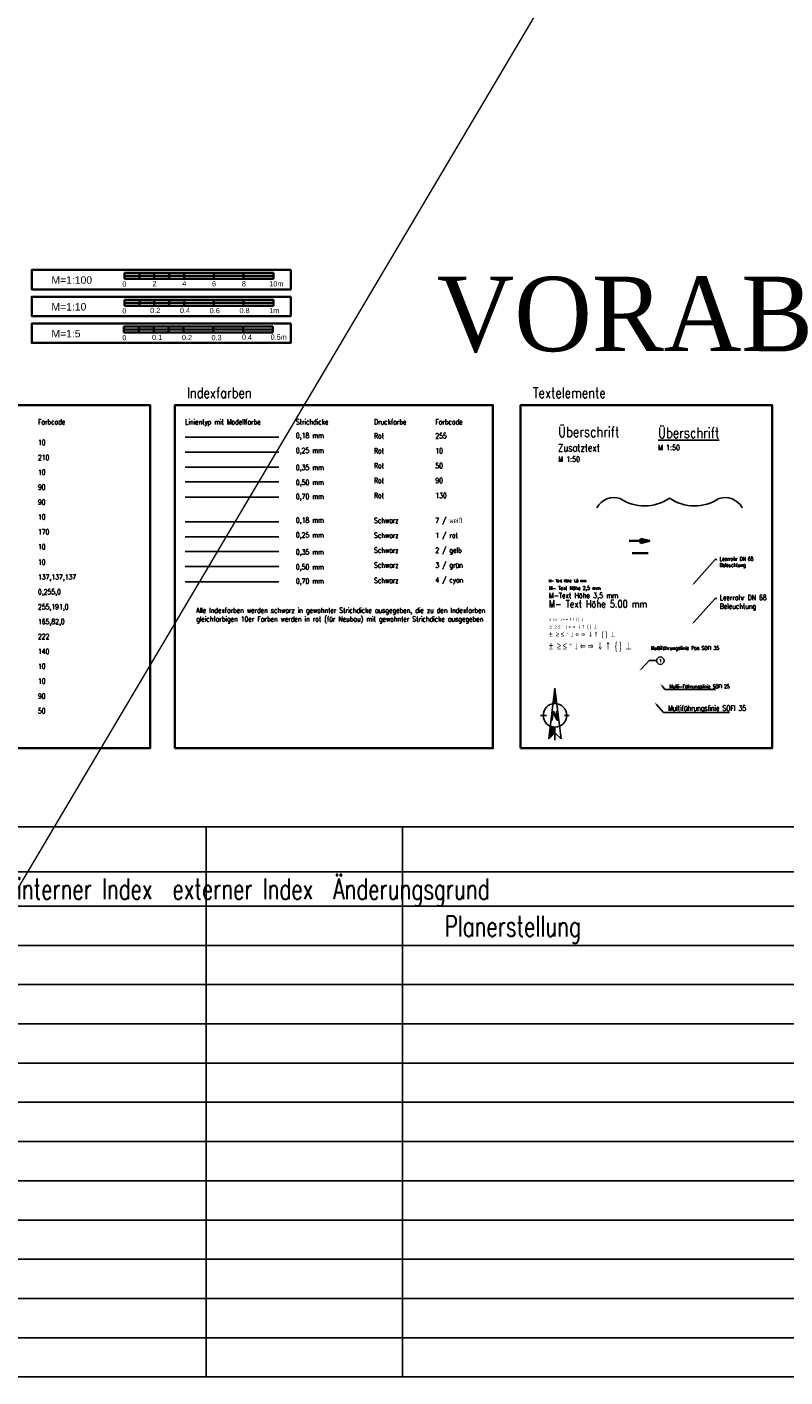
# Model space of a CAD drawing. Header units: metres. Extents: x -11 to 3521450, y 0 to 5943726.
# Tile 2 of 97: x 10 to 35, y 0 to 45. Entities that reach past the tile are written whole.
import ezdxf
from ezdxf import colors
from ezdxf.entities.mleader import LeaderData, LeaderLine
from ezdxf.enums import TextEntityAlignment as Align
from ezdxf.math import Vec2, Vec3

# ---------------------------------------------------------------- set-up
doc = ezdxf.new("R2010")
doc.units = ezdxf.units.M
doc.linetypes.add('AUSGEZOGEN', pattern=[2, 1, 1])
for name, color, linetype, lineweight in [('0_Li_We_035', 7, 'Continuous', 35), ('0_Text35', 7, 'Continuous', 35), ('0_Text50', 7, 'Continuous', 50), ('T__KONS', 90, 'Continuous', 35)]:
    doc.layers.add(name, color=color, linetype=linetype, lineweight=lineweight)
for name, color, linetype in [('_NORDPFEIL', 7, 'Continuous'), ('IBJ_Fdm', 10, 'Continuous'), ('IBJ_Sonstiges', 10, 'Continuous'), ('T__ANSI', 50, 'Continuous'), ('T__SCHR', 1, 'Continuous'), ('T__SCHW', 1, 'Continuous'), ('T__TEXT', 2, 'Continuous')]:
    doc.layers.add(name, color=color, linetype=linetype)
doc.layers.add('IBJ_Hilfslinien', color=210, linetype='Continuous', plot=False)
doc.styles.add('0_Übers 35', font='sanss___.ttf', dxfattribs={"height": 0.35})
doc.styles.add('0_Übers 50', font='sanss___.ttf', dxfattribs={"height": 0.5})
doc.styles.add('Arial black', font='txt')
doc.styles.add('SIMPLEX7', font='simplexd.shx', dxfattribs={"width": 0.7})
doc.styles.add('SIMPLEX8', font='simplexd.shx', dxfattribs={"width": 0.8})
doc.styles.get("Standard").update_dxf_attribs({"font": 'simplex.shx', "width": 0.7})

# ---------------------------------------------------------------- blocks, each defined once
blk = doc.blocks.new('NP')
at = {"color": 0}
for p, q in [((0, 1.834), (-0.414, -1.58)), ((0, 0.883), (0, 1.834)), ((0, 1.834), (0.414, -1.58)), ((0, 0.792), (0, 1.834)), ((-0.569, 0), (-0.958, 0)), ((-0.192, 0.25), (-0.083, 0.25)), ((-0.112, 0.25), (-0.181, -0.319)), ((0.158, -0.319), (-0.123, 0.161)), ((0.163, -0.172), (-0.083, 0.25)), ((0.112, 0.25), (0.181, -0.319)), ((0.129, 0.25), (0.112, 0.25)), ((0.129, 0.25), (0.192, 0.25)), ((-0.261, -0.319), (-0.181, -0.319)), ((0, -1.666), (0, -0.792)), ((0.158, -0.319), (0.261, -0.319)), ((0.639, 0), (0.968, 0)), ((-0.414, -1.58), (0, -1.177)), ((0.414, -1.58), (0, -1.177))]:
    blk.add_line(p, q, dxfattribs=at)
blk.add_ellipse((0, 0), major_axis=(0.56, 0.56), ratio=1, start_param=5.497787, end_param=11.780972, dxfattribs=at)
for points in [[(-0.127, 0.782), (0, 1.834), (0, 0.792), (-0.127, 0.782)], [(-0.127, 0.782), (0, 1.834), (0, 0.792), (-0.127, 0.782)], [(-0.127, 0.782), (0, 1.834), (0, 0.792), (0, 1.834)], [(-0.261, -0.319), (-0.192, 0.25), (-0.181, -0.319), (-0.112, 0.25)], [(-0.083, 0.25), (0.163, -0.172), (-0.123, 0.161), (0.158, -0.319)], [(-0.123, 0.161), (-0.112, 0.25), (-0.083, 0.25), (-0.112, 0.25)], [(0.181, -0.319), (0.112, 0.25), (0.261, -0.319), (0.192, 0.25)], [(-0.414, -1.58), (-0.31, -0.729), (0, -1.177), (0, -0.792)], [(0.158, -0.319), (0.163, -0.172), (0.181, -0.319), (0.163, -0.172)]]:
    blk.add_solid(points, dxfattribs=at)
blk = doc.blocks.new('Klammer')
at = {"layer": 'T__KONS', "color": 1, "lineweight": 25}
for centre, radius, start, end in [((-3.718, -1.301), 1.34, 72.21478, 150.98892), ((-1.675, 2.407), 2.933, 235.93814, 304.82926), ((1.675, 2.407), 2.933, 235.17074, 304.06186), ((3.718, -1.301), 1.34, 29.01108, 107.78522)]:
    blk.add_arc(centre, radius, start, end, dxfattribs=at)
blk = doc.blocks.new('Pfeil')
at = {"layer": 'T__SCHR'}
blk.add_hatch(color=256, dxfattribs=at).paths.add_polyline_path([(0, 0), (-0.313, 0.07), (-0.313, 0), (-0.313, -0.07)])
at = {"layer": 'T__KONS', "color": 2, "lineweight": 35}
for p, q in [((-0.313, 0), (-0.694, 0)), ((0, 0), (-0.313, 0.07)), ((-0.313, 0.07), (-0.313, 0)), ((0, 0), (-0.313, -0.07)), ((-0.313, -0.07), (-0.313, 0))]:
    blk.add_line(p, q, dxfattribs=at)
blk = doc.blocks.new('Pfeil klein')
at = {"layer": 'T__SCHW', "lineweight": 35}
blk.add_line((19.1, 19.32), (18.56, 19.32), dxfattribs=at)
blk.add_lwpolyline([(19.1, 19.32, 0, 0.06, 0), (18.93, 19.32, 0, 0, 0)], format="xyseb", dxfattribs=at)
blk = doc.blocks.new('_TagCircle')
at = {"color": 0, "linetype": 'ByBlock', "lineweight": -2, "transparency": 16777216}
blk.add_circle((0, 0), 0.125, dxfattribs=at)
at = {"layer": 'IBJ_Fdm', "color": 0, "linetype": 'AUSGEZOGEN', "transparency": 16777216, "style": 'SIMPLEX7'}
blk.add_attdef('BEZEICHNUNGSNUMMER', text='', height=0.09375, dxfattribs=at).set_placement((0, -0.046875), align=Align.CENTER)

msp = doc.modelspace()

# ---------------------------------------------------------------- hatches: boundary and pattern name
at = {"layer": '0_Li_We_035', "linetype": 'Continuous'}
h = msp.add_hatch(color=256, dxfattribs=at)
h.paths.add_polyline_path([(13.8037, 36.885), (13.8037, 36.985), (13.3037, 36.985), (13.3037, 36.885)])
h.paths.add_polyline_path([(13.8037, 37.085), (13.8037, 36.985), (14.3037, 36.985), (14.3037, 37.085)])
h.paths.add_polyline_path([(14.8037, 36.885), (14.8037, 36.985), (14.3037, 36.985), (14.3037, 36.885)])
h.paths.add_polyline_path([(14.8037, 37.085), (14.8037, 36.985), (15.3037, 36.985), (15.3037, 37.085)])
h.paths.add_polyline_path([(16.3037, 36.885), (16.3037, 36.985), (15.3037, 36.985), (15.3037, 36.885)])
h.paths.add_polyline_path([(16.3037, 37.085), (16.3037, 36.985), (17.3037, 36.985), (17.3037, 37.085)])
h.paths.add_polyline_path([(18.3037, 36.885), (18.3037, 36.985), (17.3037, 36.985), (17.3037, 36.885)])
h = msp.add_hatch(color=256, dxfattribs=at)
h.paths.add_polyline_path([(13.8037, 35.985), (13.8037, 36.085), (13.3037, 36.085), (13.3037, 35.985)])
h.paths.add_polyline_path([(13.8037, 36.185), (13.8037, 36.085), (14.3037, 36.085), (14.3037, 36.185)])
h.paths.add_polyline_path([(14.8037, 35.985), (14.8037, 36.085), (14.3037, 36.085), (14.3037, 35.985)])
h.paths.add_polyline_path([(14.8037, 36.185), (14.8037, 36.085), (15.3037, 36.085), (15.3037, 36.185)])
h.paths.add_polyline_path([(16.3037, 35.985), (16.3037, 36.085), (15.3037, 36.085), (15.3037, 35.985)])
h.paths.add_polyline_path([(16.3037, 36.185), (16.3037, 36.085), (17.3037, 36.085), (17.3037, 36.185)])
h.paths.add_polyline_path([(18.3037, 35.985), (18.3037, 36.085), (17.3037, 36.085), (17.3037, 35.985)])
h = msp.add_hatch(color=256, dxfattribs=at)
h.paths.add_polyline_path([(13.7867, 35.185), (13.2867, 35.185), (13.2867, 35.085), (13.7867, 35.085)])
h.paths.add_polyline_path([(14.2867, 35.285), (13.7867, 35.285), (13.7867, 35.185), (14.2867, 35.185)])
h.paths.add_polyline_path([(14.7867, 35.185), (14.2867, 35.185), (14.2867, 35.185), (14.2867, 35.085), (14.2867, 35.085), (14.7867, 35.085)])
h.paths.add_polyline_path([(15.2867, 35.285), (14.7867, 35.285), (14.7867, 35.185), (15.2867, 35.185)])
h.paths.add_polyline_path([(16.2867, 35.185), (15.2867, 35.185), (15.2867, 35.185), (15.2867, 35.085), (15.2867, 35.085), (16.2867, 35.085)])
h.paths.add_polyline_path([(17.2867, 35.285), (16.2867, 35.285), (16.2867, 35.185), (16.2867, 35.185), (17.2867, 35.185)])
h.paths.add_polyline_path([(18.2867, 35.185), (17.2867, 35.185), (17.2867, 35.185), (17.2867, 35.085), (17.2867, 35.085), (18.2867, 35.085)])

# ---------------------------------------------------------------- linework, layer by layer
for p, q in [((13.3037, 37.085), (13.8037, 37.085)), ((13.3037, 36.885), (13.3037, 37.085)), ((13.3037, 36.985), (18.3037, 36.985)), ((13.8037, 36.885), (13.3037, 36.885)), ((13.8037, 37.085), (18.3037, 37.085)), ((13.8037, 36.985), (13.8037, 37.085)), ((13.8037, 36.985), (13.8037, 36.885)), ((13.8037, 36.885), (14.3037, 36.885)), ((14.3037, 37.085), (14.3037, 36.985)), ((14.3037, 36.885), (14.3037, 36.985)), ((14.8037, 36.885), (14.3037, 36.885)), ((14.8037, 37.085), (14.8037, 36.885)), ((14.8037, 36.885), (17.3037, 36.885)), ((15.3037, 37.085), (15.3037, 36.985)), ((15.3037, 36.885), (15.3037, 36.985)), ((16.3037, 36.985), (16.3037, 37.085)), ((16.3037, 36.985), (16.3037, 36.885)), ((17.3037, 37.085), (17.3037, 36.985)), ((17.3037, 36.885), (17.3037, 36.985)), ((18.3037, 36.885), (17.3037, 36.885)), ((18.3037, 37.085), (18.3037, 36.985)), ((18.3037, 36.985), (18.3037, 36.885)), ((13.3037, 35.985), (13.3037, 36.185)), ((13.3037, 36.185), (13.8037, 36.185)), ((13.3037, 36.085), (18.3037, 36.085)), ((13.8037, 35.985), (13.3037, 35.985)), ((13.8037, 36.185), (18.3037, 36.185)), ((13.8037, 36.085), (13.8037, 36.185)), ((13.8037, 36.085), (13.8037, 35.985)), ((13.8037, 35.985), (14.3037, 35.985)), ((14.3037, 36.185), (14.3037, 36.085)), ((14.3037, 35.985), (14.3037, 36.085)), ((14.8037, 35.985), (14.3037, 35.985)), ((14.8037, 36.185), (14.8037, 35.985)), ((14.8037, 35.985), (17.3037, 35.985)), ((15.3037, 36.185), (15.3037, 36.085)), ((15.3037, 35.985), (15.3037, 36.085)), ((16.3037, 36.085), (16.3037, 36.185)), ((16.3037, 36.085), (16.3037, 35.985)), ((17.3037, 36.185), (17.3037, 36.085)), ((17.3037, 35.985), (17.3037, 36.085)), ((18.3037, 35.985), (17.3037, 35.985)), ((18.3037, 36.185), (18.3037, 36.085)), ((18.3037, 36.085), (18.3037, 35.985)), ((13.2867, 35.285), (13.7867, 35.285)), ((13.2867, 35.185), (13.2867, 35.285)), ((13.2867, 35.185), (13.7867, 35.185)), ((13.2867, 35.085), (13.2867, 35.185)), ((13.7867, 35.085), (13.2867, 35.085)), ((13.7867, 35.285), (14.2867, 35.285)), ((13.7867, 35.185), (13.7867, 35.285)), ((14.2867, 35.185), (13.7867, 35.185)), ((13.7867, 35.185), (13.7867, 35.085)), ((13.7867, 35.085), (14.2867, 35.085)), ((14.2867, 35.285), (15.2867, 35.285)), ((14.2867, 35.285), (14.2867, 35.085)), ((14.2867, 35.185), (14.7867, 35.185)), ((14.7867, 35.085), (14.2867, 35.085)), ((14.7867, 35.285), (14.7867, 35.085)), ((15.2867, 35.185), (14.7867, 35.185)), ((14.7867, 35.085), (15.2867, 35.085)), ((15.2867, 35.185), (15.2867, 35.285)), ((15.2867, 35.285), (16.2867, 35.285)), ((15.2867, 35.185), (15.2867, 35.085)), ((15.2867, 35.185), (16.2867, 35.185)), ((16.2867, 35.085), (15.2867, 35.085)), ((16.2867, 35.185), (16.2867, 35.285)), ((16.2867, 35.285), (17.2867, 35.285)), ((16.2867, 35.185), (16.2867, 35.085)), ((17.2867, 35.185), (16.2867, 35.185)), ((16.2867, 35.085), (18.2867, 35.085)), ((17.2867, 35.185), (17.2867, 35.285)), ((17.2867, 35.285), (18.2867, 35.285)), ((17.2867, 35.185), (18.2867, 35.185)), ((17.2867, 35.185), (17.2867, 35.085)), ((18.2867, 35.285), (18.2867, 35.185)), ((18.2867, 35.185), (18.2867, 35.085))]:
    msp.add_line(p, q, dxfattribs=at)
for points in [[(18.8904, 37.185), (10.1904, 37.185), (10.1904, 36.535), (18.8904, 36.535)], [(18.8904, 36.285), (10.1904, 36.285), (10.1904, 35.635), (18.8904, 35.635)], [(18.8904, 35.385), (10.1904, 35.385), (10.1904, 34.735), (18.8904, 34.735)]]:
    msp.add_lwpolyline(points, close=True, dxfattribs=at)
at = {"layer": 'IBJ_Sonstiges', "linetype": 'AUSGEZOGEN', "lineweight": 18}
msp.add_line((0, 0), (3521153.7584, 5943252.4875), dxfattribs=at)
at = {"layer": 'IBJ_Sonstiges', "color": 255, "lineweight": -3, "ltscale": 0.7}
msp.add_line((15.3433, 31.566), (18.4861, 31.566), dxfattribs=at)
at = {"layer": 'IBJ_Sonstiges', "color": 10, "lineweight": -3, "ltscale": 0.7}
msp.add_line((15.3433, 31.066), (18.4861, 31.066), dxfattribs=at)
at = {"layer": 'IBJ_Sonstiges', "color": 50, "lineweight": -3, "ltscale": 0.7}
msp.add_line((15.3433, 30.566), (18.4861, 30.566), dxfattribs=at)
at = {"layer": 'IBJ_Sonstiges', "color": 90, "lineweight": -3, "ltscale": 0.7}
msp.add_line((15.3433, 30.066), (18.4861, 30.066), dxfattribs=at)
at = {"layer": 'IBJ_Sonstiges', "color": 130, "lineweight": -3, "ltscale": 0.7}
msp.add_line((15.3433, 29.5508), (18.4861, 29.5508), dxfattribs=at)
at = {"layer": 'IBJ_Sonstiges', "color": 7, "lineweight": -3, "ltscale": 0.7}
msp.add_line((15.3433, 28.7257), (18.4861, 28.7257), dxfattribs=at)
at = {"layer": 'IBJ_Sonstiges', "color": 1, "lineweight": -3, "ltscale": 0.7}
msp.add_line((15.3433, 28.2257), (18.4861, 28.2257), dxfattribs=at)
at = {"layer": 'IBJ_Sonstiges', "color": 2, "lineweight": -3, "ltscale": 0.7}
msp.add_line((15.3433, 27.7257), (18.4861, 27.7257), dxfattribs=at)
at = {"layer": 'IBJ_Sonstiges', "color": 3, "lineweight": -3, "ltscale": 0.7}
msp.add_line((15.3433, 27.2257), (18.4861, 27.2257), dxfattribs=at)
at = {"layer": 'IBJ_Sonstiges', "color": 4, "lineweight": -3, "ltscale": 0.7}
msp.add_line((15.3433, 26.7105), (18.4861, 26.7105), dxfattribs=at)
at = {"layer": 'IBJ_Sonstiges'}
for p, q in [((0, 18.4781), (58.8885, 18.4781)), ((16.0448, 18.4781), (16.0448, 0)), ((22.6439, 18.4781), (22.6439, 0)), ((0, 16.9697), (58.8885, 16.9697)), ((0, 15.8164), (58.8885, 15.8164)), ((0, 14.4984), (58.8885, 14.4984)), ((0, 13.1804), (58.8885, 13.1804)), ((0, 11.8623), (58.8885, 11.8623)), ((0, 10.5443), (58.8885, 10.5443)), ((0, 9.2262), (58.8885, 9.2262)), ((0, 7.9082), (58.8885, 7.9082)), ((0, 6.5902), (58.8885, 6.5902)), ((0, 5.2721), (58.8885, 5.2721)), ((0, 3.9541), (58.8885, 3.9541)), ((0, 2.6361), (58.8885, 2.6361)), ((0, 1.318), (58.8885, 1.318)), ((0, 0), (58.8885, 0))]:
    msp.add_line(p, q, dxfattribs=at)
at = {"layer": 'T__ANSI', "color": 2, "lineweight": 35}
for points in [[(0.5083, 21.1178), (14.1653, 21.1178), (14.1653, 32.6465), (0.5083, 32.6465)], [(14.9953, 21.1178), (25.6775, 21.1178), (25.6775, 32.6465), (14.9953, 32.6465)], [(26.6081, 21.1178), (35.0518, 21.1178), (35.0518, 32.6465), (26.6081, 32.6465)]]:
    msp.add_lwpolyline(points, close=True, dxfattribs=at)

# ---------------------------------------------------------------- block references
at = {"layer": '_NORDPFEIL', "xscale": 0.4999999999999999, "yscale": 0.4999999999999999, "zscale": 0.4999999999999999}
msp.add_blockref('NP', (27.7587, 22.2241), dxfattribs=at)
at = {"layer": 'IBJ_Fdm', "color": 1, "linetype": 'AUSGEZOGEN'}
msp.add_blockref('Pfeil klein', (11.7889, 8.3578), dxfattribs=at)
at = {"layer": 'IBJ_Hilfslinien', "color": 2, "lineweight": 35, "xscale": 0.5, "yscale": 0.5, "zscale": 0.5}
msp.add_blockref('Klammer', (31.6075, 29.5235), dxfattribs=at)
at = {"layer": 'T__KONS', "color": 2, "lineweight": 35}
msp.add_blockref('Pfeil', (30.9498, 28.0829), dxfattribs=at)

# ---------------------------------------------------------------- texts
at = {"layer": '0_Text35', "style": '0_Übers 35'}
for s, p in [('0', (13.2327, 36.6232)), ('2', (14.2461, 36.6405)), ('4', (15.2461, 36.6405)), ('6', (16.2461, 36.635)), ('8', (17.2461, 36.6352)), ('10m', (18.1662, 36.6352)), ('0', (13.2327, 35.7232)), ('0.2', (14.1662, 35.7405)), ('0.4', (15.1662, 35.7405)), ('0.6', (16.1662, 35.735)), ('0.8', (17.1662, 35.7352)), ('1m', (18.1662, 35.7352)), ('0', (13.2327, 34.8232)), ('0.1', (14.2307, 34.8318)), ('0.2', (15.2345, 34.8309)), ('0.3', (16.2258, 34.8273)), ('0.4', (17.2473, 34.8422)), ('0.5m', (18.2105, 34.8449))]:
    msp.add_text(s, height=0.175, rotation=360, dxfattribs=at).set_placement(p)
at = {"layer": '0_Text50', "style": '0_Übers 50'}
for s, p in [('M=1:100', (10.8491, 36.8483)), ('M=1:10', (10.8491, 35.9483)), ('M=1:5', (10.8491, 35.0483))]:
    msp.add_text(s, height=0.25, rotation=360, dxfattribs=at).set_placement(p, align=Align.MIDDLE_LEFT)
at = {"layer": 'IBJ_Hilfslinien', "color": 2, "lineweight": 25, "ltscale": 0.1, "insert": (15.7133, 25.8394), "char_height": 0.25, "attachment_point": 1, "style": 'SIMPLEX8'}
msp.add_mtext_dynamic_manual_height_columns('{\\Fromans|c0;\\H0.70001x;\\W0.7;\\C256;Alle Indexfarben werden schwarz in gewohnter Strichdicke ausgegeben, die zu den Indexfarben gleichfarbigen 10er Farben werden in rot (für Neubau) mit gewohnter Strichdicke ausgegeben}', width=9.201575, gutter_width=0.875, heights=[0], dxfattribs=at)
at = {"layer": 'T__TEXT', "color": 6, "lineweight": 140, "style": 'SIMPLEX7', "width": 0.7}
for s, p in [('Datum      Kürzel     interner Index  externer Index  Änderungsgrund', (1.1736, 16.0452)), ('Planerstellung', (24.0526, 14.7915))]:
    msp.add_text(s, height=0.7, dxfattribs=at).set_placement(p)
at = {"layer": 'T__TEXT', "color": 4, "insert": (23.7857, 36.9589), "char_height": 2.5, "width": 13.77558, "attachment_point": 1, "style": 'Arial black'}
msp.add_mtext('{\\Ftimesout|c0;VORAB}', dxfattribs=at)
at = {"layer": 'T__TEXT', "char_height": 0.35, "attachment_point": 1, "style": 'SIMPLEX8'}
for s, width, insert in [('{\\C4;Indexfarben}', 7.129603, (15.4041, 33.2323)), ('{\\C4;Textelemente}', 7.129603, (27.0169, 33.2323)), ('{\\C4;Überschrift\\P\\H0.71429x;\\C3;Zusatztext\\H0.7x;\\P\\C256;M 1:50}', 8.114094, (27.8702, 31.9214)), ('{\\L\\C4;Überschrift\\l\\P\\H0.5x;\\C3;M 1:50}', 8.114094, (31.2255, 31.89))]:
    msp.add_mtext_dynamic_manual_height_columns(s, width=width, gutter_width=0.875, heights=[0], dxfattribs=dict(at, insert=insert))
at = {"layer": 'T__TEXT', "color": 2, "linetype": 'Continuous', "lineweight": 35, "char_height": 0.175, "attachment_point": 1, "style": 'SIMPLEX7'}
for s, insert, width in [('Farbcode', (10.397, 32.17), 0.732649), ('Linientyp mit Modellfarbe', (15.3433, 32.17), 2.54813), ('Strichdicke', (19.0603, 32.17), 0.732649), ('Druckfarbe', (21.6852, 32.17), 0.732649), ('Farbcode', (23.7417, 32.17), 0.732649), ('10', (10.397, 31.4771), 0.732649), ('Rot', (21.6852, 31.7002), 0.732649), ('255', (23.7417, 31.7002), 0.732649), ('210', (10.397, 30.9771), 1.647266), ('Rot', (21.6852, 31.2002), 0.732649), ('10', (23.7417, 31.2002), 0.732649), ('10', (10.397, 30.4771), 0.732649), ('Rot', (21.6852, 30.7002), 1.647266), ('50', (23.7417, 30.7002), 1.647266), ('90', (10.397, 29.9771), 0.732649), ('Rot', (21.6852, 30.2002), 0.732649), ('90', (23.7417, 30.2002), 0.732649), ('90', (10.397, 29.4771), 0.732649), ('Rot', (21.6852, 29.7002), 0.732649), ('130', (23.7417, 29.7002), 0.732649), ('10', (10.397, 28.9771), 0.732649), ('Schwarz', (21.6852, 28.8599), 0.732649), ('7 / weiß', (23.7417, 28.8599), 1.094632), ('170', (10.397, 28.4771), 0.732649), ('Schwarz', (21.6852, 28.3599), 0.732649), ('1 / rot', (23.7417, 28.3599), 0.732649), ('10', (10.397, 27.9771), 0.732649), ('Schwarz', (21.6852, 27.8599), 0.732649), ('2 / gelb', (23.7417, 27.8599), 1.647266), ('10', (10.397, 27.461), 0.732649), ('Schwarz', (21.6852, 27.3599), 0.732649), ('3 / grün', (23.7417, 27.3599), 1.109111), ('137,137,137', (10.397, 26.961), 0.732649), ('Schwarz', (21.6852, 26.8447), 0.732649), ('4 / cyan', (23.7417, 26.8599), 1.224945), ('0,255,0', (10.397, 26.461), 0.732649), ('255,191,0', (10.397, 25.961), 0.732649), ('165,82,0', (10.397, 25.461), 0.732649), ('222', (10.397, 24.961), 1.078946), ('140', (10.397, 24.461), 0.732649), ('10', (10.397, 23.961), 0.732649), ('10', (10.397, 23.461), 0.732649), ('90', (10.397, 22.961), 0.732649), ('50', (10.397, 22.461), 0.732649)]:
    msp.add_mtext(s, dxfattribs=dict(at, insert=insert, width=width))
at = {"layer": 'T__TEXT', "color": 2, "lineweight": 25, "ltscale": 0.1, "char_height": 0.25, "attachment_point": 1, "style": 'SIMPLEX8'}
for s, insert in [('{\\Fromans|c0;\\H0.70001x;\\W0.7;\\C256;0,18 mm}', (19.0603, 31.712)), ('{\\Fromans|c0;\\H0.70001x;\\W0.7;\\C256;0,25 mm}', (19.0603, 31.212)), ('{\\Fromans|c0;\\H0.70001x;\\W0.7;\\C256;0,35 mm}', (19.0603, 30.6399)), ('{\\Fromans|c0;\\H0.70001x;\\W0.7;\\C256;0,50 mm}', (19.0603, 30.1382)), ('{\\Fromans|c0;\\H0.70001x;\\W0.7;\\C256;0,70 mm}', (19.0603, 29.6646)), ('{\\Fromans|c0;\\H0.70001x;\\W0.7;\\C256;0,18 mm}', (19.0603, 28.8717)), ('{\\Fromans|c0;\\H0.70001x;\\W0.7;\\C256;0,25 mm}', (19.0603, 28.3717)), ('{\\Fromans|c0;\\H0.70001x;\\W0.7;\\C256;0,35 mm}', (19.0603, 27.7996)), ('{\\Fromans|c0;\\H0.70001x;\\W0.7;\\C256;0,50 mm}', (19.0603, 27.2978)), ('{\\Fromans|c0;\\H0.70001x;\\W0.7;\\C256;0,70 mm}', (19.0603, 26.8243))]:
    msp.add_mtext_dynamic_manual_height_columns(s, width=4.705352, gutter_width=0.875, heights=[0], dxfattribs=dict(at, insert=insert))
at = {"layer": 'T__TEXT', "color": 7, "insert": (27.5562, 26.7923), "char_height": 0.09, "attachment_point": 1, "style": 'SIMPLEX8'}
msp.add_mtext_dynamic_manual_height_columns('M- Text Höhe 1,8 mm', width=2.528059, gutter_width=0.625, heights=[0], dxfattribs=at)
at = {"layer": 'T__TEXT', "color": 1, "char_height": 0.125, "attachment_point": 1, "style": 'SIMPLEX8'}
for s, insert in [('M- Text Höhe 2,5 mm', (27.5562, 26.5623)), ('Multiführungslinie Pos SOFI 35', (30.9789, 24.5466))]:
    msp.add_mtext_dynamic_manual_height_columns(s, width=2.528059, gutter_width=0.625, heights=[0], dxfattribs=dict(at, insert=insert))
at = {"layer": 'T__TEXT', "color": 2, "insert": (27.5562, 26.3404), "char_height": 0.175, "attachment_point": 1, "style": 'SIMPLEX8'}
msp.add_mtext_dynamic_manual_height_columns('M-Text Höhe 3,5 mm', width=2.528059, gutter_width=0.625, heights=[0], dxfattribs=at)
at = {"layer": 'T__TEXT', "color": 3, "insert": (27.5562, 26.0932), "char_height": 0.25, "attachment_point": 1, "style": 'SIMPLEX8'}
msp.add_mtext_dynamic_manual_height_columns('M- Text Höhe 5.00 mm', width=4.300013, gutter_width=0.625, heights=[0], dxfattribs=at)
at = {"layer": 'T__TEXT', "color": 2, "linetype": 'AUSGEZOGEN', "lineweight": 35, "attachment_point": 1, "style": 'SIMPLEX7'}
for s, insert, char_height in [('{\\fSymbol|b0|i0|c2|p18;\\C7;±  ³ £ \xad ¯ Ü Þ  ß Ý  \\{ \\}  ^ }', (27.5714, 25.4977), 0.09), ('{\\fSymbol|b0|i0|c2|p18;\\C256;±  ³ £ \xad ¯ Ü Þ  ß Ý  \\{ \\}  ^ }', (27.5614, 25.0377), 0.175), ('{\\fSymbol|b0|i0|c2|p18;\\C1;±  ³ £ \xad ¯ Ü Þ  ß Ý  \\{ \\}  ^ }', (27.5814, 25.2677), 0.125), ('{\\fSymbol|b0|i0|c2|p18;\\C3;±  ³ £ \xad ¯ Ü Þ  ß Ý  \\{ \\}  ^ }', (27.5614, 24.6877), 0.25)]:
    msp.add_mtext_dynamic_manual_height_columns(s, width=4.41, gutter_width=0.875, heights=[0], dxfattribs=dict(at, insert=insert, char_height=char_height))

# ---------------------------------------------------------------- leaders
at = {"layer": 'IBJ_Fdm', "color": 1, "linetype": 'AUSGEZOGEN'}
ml = msp.add_multileader_block('Standard', dxfattribs=at)
ml.set_content('_TagCircle', color=1)
ml.set_attribute('BEZEICHNUNGSNUMMER', '1', width=0)
ml.set_leader_properties(color=1)
ml.build(insert=Vec2(0, 0))
ml.multileader.update_dxf_attribs({"text_left_attachment_type": 6, "text_right_attachment_type": 6, "dogleg_length": 0.25, "arrow_head_size": 0.1})
ctx = ml.context
ctx.base_point, ctx.char_height, ctx.arrow_head_size, ctx.landing_gap_size, ctx.plane_origin = Vec3(31.1734, 24.0626), 0.175, 0.1, 0.1, Vec3(30.5934, 23.7126)
ctx.left_attachment, ctx.right_attachment = 6, 6
notes = []
notes.append((ctx, [(0, (1, 1, 0), (30.9234, 24.0626), (1, 0), 0.25, [(0, [(30.5934, 23.7126)], 0, [])])]))
ctx.block.insert = Vec3(31.2984, 24.0626)
at = {"layer": 'T__TEXT', "color": 2, "lineweight": 35}
ml = msp.add_multileader_mtext('Standard', dxfattribs=at)
ml.set_content('Leerrohr DN 68\\PBeleuchtung', color=1, style='SIMPLEX7')
ml.set_leader_properties(color=1)
ml.build(insert=Vec2(0, 0))
ml.multileader.update_dxf_attribs({"dogleg_length": 0.05, "arrow_head_size": 0.1})
ctx = ml.context
ctx.base_point, ctx.char_height, ctx.arrow_head_size, ctx.landing_gap_size, ctx.plane_origin = Vec3(33.1955, 27.4614), 0.125, 0.1, 0.1, Vec3(32.23, 25.676)
notes.append((ctx, [(1, (1, 1, 0), (33.1455, 27.4614), (1, 0), 0.05, [(0, [(32.3581, 26.5839)], 0, [])])]))
ctx.mtext.insert, ctx.mtext.flow_direction = Vec3(33.2955, 27.5447), 5
ml = msp.add_multileader_mtext('Standard', dxfattribs=at)
ml.set_content('Leerrohr DN 68\\PBeleuchtung', color=2, style='SIMPLEX7')
ml.set_leader_properties(color=1)
ml.build(insert=Vec2(0, 0))
ml.multileader.update_dxf_attribs({"dogleg_length": 0.05, "arrow_head_size": 0.1})
ctx = ml.context
ctx.base_point, ctx.char_height, ctx.arrow_head_size, ctx.landing_gap_size, ctx.plane_origin = Vec3(33.1955, 26.1532), 0.175, 0.1, 0.1, Vec3(32.23, 24.3678)
notes.append((ctx, [(1, (1, 1, 0), (33.1455, 26.1532), (1, 0), 0.05, [(0, [(32.3581, 25.2756)], 0, [])])]))
ctx.mtext.insert, ctx.mtext.flow_direction = Vec3(33.2955, 26.2698), 5
at = {"layer": 'T__TEXT'}
ml = msp.add_multileader_mtext('Standard', dxfattribs=at)
ml.set_content('Multi-Führungslinie SOFI 25', color=1, style='SIMPLEX7')
ml.set_leader_properties(color=1)
ml.build(insert=Vec2(0, 0))
ml.multileader.update_dxf_attribs({"text_left_attachment_type": 6, "text_right_attachment_type": 6, "dogleg_length": 0.05, "arrow_head_size": 0.1})
ctx = ml.context
ctx.base_point, ctx.char_height, ctx.arrow_head_size, ctx.landing_gap_size, ctx.plane_origin = Vec3(31.5045, 23.0913), 0.125, 0.1, 0.1, Vec3(36.4122, 22.78)
ctx.left_attachment, ctx.right_attachment = 6, 6
notes.append((ctx, [(0, (1, 1, 0), (31.4545, 23.0913), (1, 0), 0.05, [(0, [(31.2973, 23.2965)], 0, [])])]))
ctx.mtext.insert, ctx.mtext.flow_direction = Vec3(31.6045, 23.2579), 5
at = {"layer": 'T__TEXT', "color": 2, "lineweight": 35}
ml = msp.add_multileader_mtext('Standard', dxfattribs=at)
ml.set_content('Multiführungslinie SOFI 35', color=2, style='SIMPLEX7')
ml.set_leader_properties(color=1)
ml.build(insert=Vec2(0, 0))
ml.multileader.update_dxf_attribs({"text_left_attachment_type": 6, "text_right_attachment_type": 6, "dogleg_length": 0.05, "arrow_head_size": 0.1})
ctx = ml.context
ctx.base_point, ctx.char_height, ctx.arrow_head_size, ctx.landing_gap_size, ctx.plane_origin = Vec3(31.4556, 22.3206), 0.175, 0.1, 0.1, Vec3(31.1024, 22.6703)
ctx.left_attachment, ctx.right_attachment = 6, 6
notes.append((ctx, [(0, (1, 1, 0), (31.4056, 22.3206), (1, 0), 0.05, [(0, [(31.1024, 22.6703)], 0, [])])]))
ctx.mtext.insert, ctx.mtext.flow_direction = Vec3(31.5556, 22.554), 5
for ctx, leaders in notes:
    for number, flags, end, landing, length, lines in leaders:
        leader = LeaderData()
        leader.index, (leader.has_last_leader_line, leader.has_dogleg_vector, leader.attachment_direction) = number, flags
        leader.last_leader_point, leader.dogleg_vector, leader.dogleg_length = Vec3(end), Vec3(landing), length
        for number, points, colour, breaks in lines:
            line = LeaderLine()
            line.index, line.vertices, line.color, line.breaks = number, Vec3.list(points), colors.encode_raw_color(colour), breaks
            leader.lines.append(line)
        ctx.leaders.append(leader)

doc.saveas('drawing.dxf')
